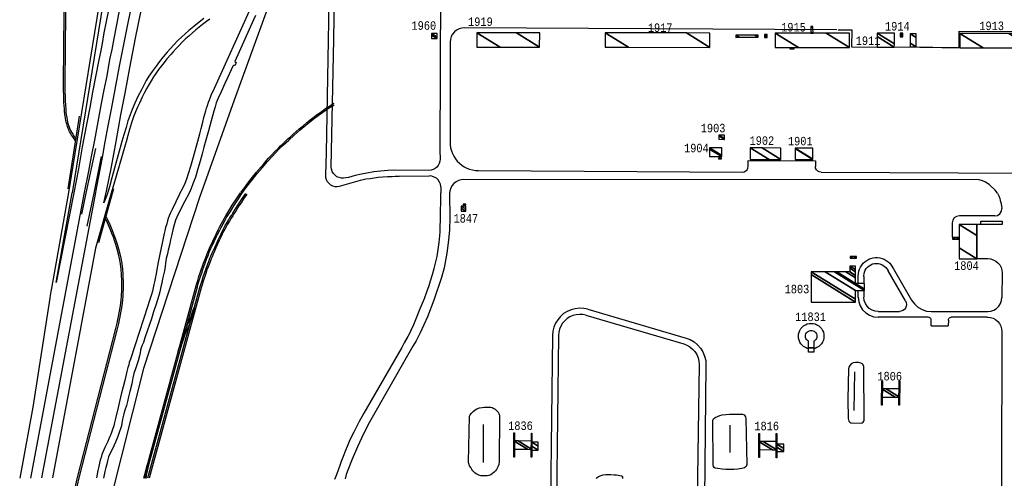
# Model space of a CAD drawing. Extents: x -0.5 to 41.9, y -0.5 to 29.8.
# Tile 23 of 129: x 4 to 5.9, y 13.2 to 14.1. Entities that reach past the tile are written whole.
import ezdxf
from ezdxf.enums import TextEntityAlignment as Align

# ---------------------------------------------------------------- set-up
doc = ezdxf.new("R2010")
doc.units = 0
doc.header["$MEASUREMENT"] = 0
doc.linetypes.add('DASHDOT', pattern=[1, 0.5, -0.25, 0, -0.25])
for name, color, linetype in [('11', 2, 'CONTINUOUS'), ('21', 5, 'CONTINUOUS'), ('23', 1, 'CONTINUOUS'), ('31', 2, 'DASHDOT'), ('41', 4, 'CONTINUOUS'), ('43', 3, 'CONTINUOUS'), ('44', 1, 'CONTINUOUS')]:
    doc.layers.add(name, color=color, linetype=linetype)
doc.styles.add('MONOTXT', font='MONOTXT', dxfattribs={"height": 0.2})

msp = doc.modelspace()

# ---------------------------------------------------------------- linework, layer by layer
at = {"layer": '11'}
for p, q in [((5.5833, 14.0889), (4.8503, 14.0927)), ((4.8221, 14.0646), (4.8218, 13.8675)), ((4.0915, 13.9182), (4.0692, 13.7755)), ((4.8777, 13.8113), (5.3977, 13.8084)), ((5.5525, 13.8081), (6.142, 13.8053)), ((4.1011, 13.768), (3.9956, 13.2055)), ((4.8036, 13.7794), (4.8039, 13.7672)), ((4.1226, 13.7609), (4.0174, 13.206)), ((5.8948, 13.722), (5.825, 13.722)), ((5.8109, 13.708), (5.8109, 13.6799)), ((5.719, 13.5546), (5.6847, 13.6139)), ((5.6954, 13.6179), (5.7309, 13.556)), ((5.6259, 13.5891), (5.6259, 13.6014)), ((5.6369, 13.6025), (5.6369, 13.5891)), ((5.9091, 13.6096), (5.9088, 13.5615)), ((5.6259, 13.5616), (5.6259, 13.575)), ((5.6369, 13.575), (5.6369, 13.5616)), ((5.0933, 13.5379), (5.2868, 13.4814)), ((5.0894, 13.5261), (5.282, 13.4699)), ((5.6651, 13.5335), (5.7068, 13.5335)), ((5.7638, 13.5223), (5.6651, 13.5223)), ((5.7694, 13.5054), (5.7695, 13.5167)), ((5.7699, 13.5335), (5.8807, 13.5335)), ((5.8032, 13.5167), (5.8031, 13.5054)), ((5.8805, 13.5223), (5.8088, 13.5223)), ((5.7694, 13.5054), (5.8031, 13.5054)), ((5.0235, 13.4862), (5.0064, 12.0434)), ((5.0355, 13.4862), (5.0254, 12.6416)), ((5.9086, 13.4942), (5.9082, 13.2057)), ((5.3123, 13.429), (5.3088, 13.163)), ((5.3259, 13.4285), (5.323, 13.1651)), ((5.9082, 13.2057), (5.9078, 13.0448))]:
    msp.add_line(p, q, dxfattribs=at)
for points in [[(4.1552, 14.328), (4.1499, 14.2751), (4.1493, 14.2676), (4.1489, 14.2614), (4.1484, 14.2565), (4.1479, 14.2521), (4.1473, 14.2464), (4.1465, 14.2414), (4.1437, 14.2224), (4.141, 14.2063), (4.1384, 14.189), (4.0707, 13.7678)], [(4.1629, 14.3261), (4.1571, 14.2684), (4.1566, 14.2624), (4.156, 14.2576), (4.1555, 14.2532), (4.155, 14.2489), (4.1522, 14.2265), (4.15, 14.2124), (4.1484, 14.2026), (4.1462, 14.1899), (4.1426, 14.1678), (4.0779, 13.7675)], [(4.1958, 14.3283), (4.191, 14.3083), (4.1845, 14.2835), (4.18, 14.2629), (4.1748, 14.2427), (4.1683, 14.215), (4.1635, 14.1941), (4.1586, 14.1707), (4.1534, 14.1477), (4.1498, 14.1304), (4.1445, 14.1048), (4.1403, 14.0824), (4.1365, 14.0614), (4.1339, 14.048), (4.1296, 14.0263), (4.1244, 13.9992), (4.118, 13.9659), (4.1123, 13.9353), (4.106, 13.9018), (4.0974, 13.8584), (4.0899, 13.8148), (4.0811, 13.7673)], [(4.2177, 14.3267), (4.2115, 14.3027), (4.2062, 14.2816), (4.2, 14.257), (4.1947, 14.2351), (4.1897, 14.2129), (4.1857, 14.1948), (4.1813, 14.1745), (4.1752, 14.147), (4.1705, 14.127), (4.165, 14.0987), (4.1598, 14.0718), (4.1555, 14.0501), (4.1514, 14.0299), (4.1457, 13.9979), (4.1402, 13.9706), (4.1351, 13.9432), (4.1284, 13.9072), (4.1217, 13.8709), (4.1154, 13.8393), (4.1097, 13.8101), (4.1011, 13.768)], [(4.2392, 14.326), (4.2289, 14.2876), (4.2186, 14.2461), (4.211, 14.2134), (4.2042, 14.183), (4.1964, 14.1464), (4.1877, 14.1059), (4.1778, 14.0563), (4.1701, 14.0168), (4.1616, 13.9709), (4.1547, 13.9323), (4.1481, 13.8996), (4.1419, 13.8677), (4.1366, 13.8372), (4.1259, 13.7792), (4.1226, 13.7609)], [(4.1456, 13.7705), (4.1552, 13.8188), (4.1642, 13.8687), (4.1738, 13.9208), (4.1823, 13.9641), (4.1913, 14.0135), (4.2022, 14.0725), (4.2126, 14.1235), (4.2256, 14.1809), (4.2395, 14.2425), (4.252, 14.2911), (4.2605, 14.3236), (4.2615, 14.3288)], [(4.5863, 14.3275), (4.5782, 13.8461), (4.5765, 13.8027), (4.5768, 13.7982), (4.578, 13.7938), (4.5801, 13.7898), (4.5829, 13.7863), (4.5865, 13.7834), (4.5905, 13.7814), (4.5949, 13.7802), (4.5994, 13.7799), (4.6039, 13.7806), (4.636, 13.7899), (4.6457, 13.7923), (4.6561, 13.7947), (4.6645, 13.796), (4.6722, 13.7972), (4.6804, 13.798), (4.6893, 13.799), (4.699, 13.7997), (4.7078, 13.7999), (4.7135, 13.8003), (4.7216, 13.8002), (4.7815, 13.8007)], [(4.7802, 13.8117), (4.7121, 13.8123), (4.6993, 13.8114), (4.6846, 13.8102), (4.6717, 13.8087), (4.6577, 13.8063), (4.6476, 13.8044), (4.6353, 13.8013), (4.6217, 13.7979), (4.6169, 13.7971), (4.6122, 13.7964), (4.608, 13.7965), (4.6034, 13.7974), (4.5991, 13.7992), (4.5953, 13.802), (4.5921, 13.8055), (4.5898, 13.8095), (4.5884, 13.814), (4.588, 13.8187), (4.5927, 14.0696), (4.5967, 14.3276)], [(4.8038, 14.3273), (4.8019, 13.8518), (4.8023, 13.834)], [(4.337, 14.1111), (4.3277, 14.1039), (4.3171, 14.0953), (4.3077, 14.0875), (4.3, 14.081), (4.2927, 14.0743), (4.2856, 14.0673), (4.278, 14.059), (4.2715, 14.052), (4.2647, 14.0446), (4.2569, 14.0355), (4.2495, 14.0259), (4.2428, 14.0171), (4.2352, 14.0064), (4.2289, 13.9973), (4.2237, 13.9886), (4.2189, 13.9799), (4.214, 13.9707), (4.2072, 13.9573), (4.201, 13.9438), (4.1958, 13.9316), (4.1919, 13.921), (4.1876, 13.9093), (4.1837, 13.896), (4.1797, 13.8819), (4.1757, 13.8686), (4.1684, 13.842), (4.1561, 13.7972), (4.1509, 13.7795), (4.1487, 13.771), (4.1468, 13.764)], [(4.3485, 14.1095), (4.342, 14.1048), (4.3343, 14.0988), (4.3276, 14.0937), (4.3214, 14.0886), (4.3145, 14.0826), (4.3076, 14.0763), (4.301, 14.0707), (4.2938, 14.0634), (4.2881, 14.0575), (4.2822, 14.0515), (4.2764, 14.0451), (4.2717, 14.04), (4.264, 14.0313), (4.2586, 14.0243), (4.2533, 14.0176), (4.2479, 14.0107), (4.2435, 14.0043), (4.238, 13.9958), (4.2333, 13.9883), (4.2293, 13.9815), (4.2247, 13.9736), (4.2204, 13.9654), (4.2154, 13.9557), (4.21, 13.9442), (4.2063, 13.9361), (4.2021, 13.9269), (4.1986, 13.9174), (4.1947, 13.9052), (4.1907, 13.8919), (4.1873, 13.8804), (4.1838, 13.868), (4.1819, 13.8615), (4.1643, 13.8005), (4.1547, 13.7669)], [(4.8503, 14.0927), (4.8449, 14.0921), (4.8396, 14.0906), (4.8347, 14.088), (4.8304, 14.0845), (4.8269, 14.0803), (4.8243, 14.0754), (4.8227, 14.0701), (4.8221, 14.0646)], [(5.5865, 14.0888), (5.613, 14.0887), (5.6124, 14.0551), (5.7472, 14.0545), (5.758, 14.0545), (5.7729, 14.0545), (5.7902, 14.0539), (5.8244, 14.0541), (5.8244, 14.0859), (5.9684, 14.0853)], [(4.8218, 13.8675), (4.8221, 13.8617), (4.823, 13.8559), (4.8245, 13.8502), (4.8266, 13.8447), (4.8293, 13.8395), (4.8325, 13.8346), (4.8361, 13.83), (4.8402, 13.8259), (4.8448, 13.8222), (4.8497, 13.8189), (4.8549, 13.8162), (4.8603, 13.8141), (4.866, 13.8126), (4.8718, 13.8116), (4.8777, 13.8113)], [(4.1236, 13.8551), (4.1048, 13.7667), (4.0962, 13.7257)], [(4.1347, 13.8393), (4.1204, 13.7665), (4.1065, 13.7018)], [(4.8023, 13.834), (4.8019, 13.8297), (4.8007, 13.8255), (4.7987, 13.8216), (4.796, 13.8182), (4.7926, 13.8154), (4.7887, 13.8134), (4.7846, 13.8121), (4.7802, 13.8117)], [(5.409, 13.8197), (5.409, 13.8311), (5.5413, 13.8307), (5.5413, 13.8193)], [(5.3977, 13.8084), (5.4012, 13.809), (5.4043, 13.8106), (5.4068, 13.813), (5.4084, 13.8162), (5.409, 13.8197)], [(5.5525, 13.8081), (5.549, 13.8086), (5.5459, 13.8102), (5.5434, 13.8127), (5.5418, 13.8158), (5.5413, 13.8193)], [(4.8036, 13.7794), (4.8029, 13.7842), (4.8012, 13.7887), (4.7986, 13.7928), (4.7951, 13.7961), (4.7909, 13.7986), (4.7863, 13.8002), (4.7815, 13.8007)], [(4.8493, 13.7939), (4.8438, 13.7933), (4.8384, 13.7917), (4.8336, 13.7891), (4.8293, 13.7856), (4.8257, 13.7813), (4.8231, 13.7764), (4.8216, 13.7711), (4.8211, 13.7656)], [(5.8998, 13.7668), (5.8954, 13.7725), (5.8837, 13.7841), (5.8751, 13.7893), (5.8704, 13.7914), (5.8641, 13.793), (4.8493, 13.7939)], [(4.0707, 13.7678), (4.0369, 13.5796), (4.0359, 13.5732), (4.0345, 13.5654), (4.0337, 13.5597), (4.0001, 13.345), (3.9743, 13.2054)], [(4.1304, 13.6694), (4.1572, 13.7667), (4.1599, 13.776)], [(4.1468, 13.764), (4.14, 13.7475), (4.1456, 13.7705)], [(4.1547, 13.7669), (4.1233, 13.6583), (4.039, 13.2058)], [(4.0811, 13.7673), (4.0464, 13.591), (4.0779, 13.7675)], [(4.7444, 13.4953), (4.7506, 13.5082), (4.7561, 13.521), (4.762, 13.5362), (4.7676, 13.5503), (4.7713, 13.5594), (4.7761, 13.5723), (4.7805, 13.585), (4.7835, 13.5939), (4.7873, 13.6065), (4.7905, 13.6182), (4.7933, 13.6288), (4.7963, 13.642), (4.7983, 13.6555), (4.8004, 13.6695), (4.8018, 13.683), (4.8021, 13.6907), (4.8026, 13.7008), (4.8029, 13.7134), (4.8039, 13.7672)], [(4.8211, 13.7656), (4.8214, 13.7181), (4.8209, 13.6946), (4.819, 13.6739), (4.8156, 13.6484), (4.8104, 13.6194), (4.8049, 13.6004), (4.7901, 13.556), (4.7775, 13.5231), (4.7633, 13.4918), (4.7551, 13.4758), (4.7485, 13.4653)], [(5.8998, 13.7668), (5.9024, 13.7617), (5.9043, 13.7563), (5.9055, 13.7522), (5.9064, 13.7487), (5.9075, 13.7449), (5.9082, 13.7415), (5.9088, 13.7367), (5.9088, 13.7367)], [(5.8948, 13.722), (5.9003, 13.7231), (5.9049, 13.7263), (5.9079, 13.7311), (5.9088, 13.7367)], [(5.825, 13.722), (5.8196, 13.7209), (5.815, 13.7179), (5.812, 13.7133), (5.8109, 13.708)], [(5.8674, 13.7118), (5.9092, 13.7118), (5.9092, 13.705), (5.8674, 13.705), (5.8674, 13.7118)], [(5.8674, 13.705), (5.8591, 13.705), (5.8591, 13.6379), (5.881, 13.6379)], [(5.6259, 13.6014), (5.6259, 13.604), (5.6261, 13.6085), (5.6269, 13.6129), (5.6283, 13.6172), (5.6302, 13.6213), (5.6326, 13.6251), (5.6355, 13.6286), (5.6388, 13.6317), (5.6424, 13.6343), (5.6464, 13.6365), (5.6506, 13.6382), (5.655, 13.6393), (5.6594, 13.6398), (5.664, 13.6398), (5.6684, 13.6393), (5.6728, 13.6382), (5.677, 13.6365), (5.681, 13.6343), (5.6846, 13.6317), (5.6879, 13.6286), (5.6908, 13.6251), (5.6954, 13.6179)], [(5.881, 13.6379), (5.8865, 13.6373), (5.8918, 13.6357), (5.8966, 13.6331), (5.9009, 13.6296), (5.9044, 13.6253), (5.907, 13.6204), (5.9085, 13.6151), (5.9091, 13.6096)], [(5.6369, 13.6025), (5.6369, 13.6038), (5.6372, 13.6077), (5.6381, 13.6114), (5.6396, 13.615), (5.6416, 13.6183), (5.6442, 13.6213), (5.6471, 13.6238), (5.6504, 13.6258), (5.654, 13.6273), (5.6578, 13.6282), (5.6616, 13.6285), (5.6655, 13.6282), (5.6686, 13.6274)], [(5.6686, 13.6274), (5.6727, 13.6257), (5.6764, 13.6234), (5.6798, 13.6206), (5.6826, 13.6172), (5.6847, 13.6139)], [(5.6259, 13.5616), (5.6268, 13.5529), (5.6297, 13.5446), (5.6344, 13.5371), (5.6406, 13.5309), (5.6481, 13.5262), (5.6564, 13.5233), (5.6652, 13.5223)], [(5.6651, 13.5335), (5.6588, 13.5342), (5.6529, 13.5363), (5.6476, 13.5396), (5.6431, 13.5441), (5.6398, 13.5494), (5.6377, 13.5553), (5.637, 13.5616)], [(5.719, 13.5546), (5.7204, 13.5512), (5.7208, 13.5475), (5.7204, 13.5439), (5.719, 13.5405), (5.7167, 13.5376), (5.7138, 13.5354), (5.7104, 13.534), (5.7068, 13.5335)], [(5.7309, 13.556), (5.7364, 13.5484), (5.7434, 13.5421), (5.7516, 13.5374), (5.7605, 13.5345), (5.7699, 13.5335)], [(5.8807, 13.5335), (5.8869, 13.5342), (5.8928, 13.5363), (5.8982, 13.5396), (5.9026, 13.544), (5.906, 13.5493), (5.908, 13.5553), (5.9088, 13.5615)], [(5.0933, 13.5379), (5.0851, 13.5396), (5.0767, 13.54), (5.0684, 13.5392), (5.0603, 13.5371), (5.0527, 13.5338), (5.0456, 13.5294), (5.0393, 13.5239), (5.0339, 13.5175), (5.0295, 13.5104), (5.0263, 13.5027), (5.0243, 13.4946), (5.0235, 13.4862)], [(5.0894, 13.5261), (5.0831, 13.5275), (5.0766, 13.5278), (5.0702, 13.5272), (5.064, 13.5255), (5.058, 13.523), (5.0526, 13.5195), (5.0477, 13.5153), (5.0435, 13.5104), (5.0401, 13.5049), (5.0376, 13.4989), (5.0361, 13.4926), (5.0355, 13.4862)], [(5.7695, 13.5167), (5.7692, 13.5184), (5.7684, 13.52), (5.7672, 13.5213), (5.7656, 13.5221), (5.7638, 13.5223)], [(5.8032, 13.5167), (5.8034, 13.5185), (5.8042, 13.52), (5.8055, 13.5213), (5.807, 13.5221), (5.8088, 13.5223)], [(5.8805, 13.5223), (5.886, 13.5218), (5.8913, 13.5202), (5.8962, 13.5176), (5.9004, 13.5141), (5.9039, 13.5098), (5.9065, 13.505), (5.9081, 13.4997), (5.9086, 13.4942)], [(4.7444, 13.4953), (4.7386, 13.4845), (4.7317, 13.4716), (4.7269, 13.4625), (4.6521, 13.3336), (4.648, 13.3262), (4.643, 13.3167), (4.6368, 13.3052), (4.6324, 13.296), (4.6287, 13.2886), (4.6233, 13.2772), (4.6192, 13.2677), (4.6157, 13.2598), (4.6111, 13.2477), (4.6075, 13.2378), (4.6047, 13.2304), (4.6013, 13.2212), (4.5987, 13.2135), (4.5962, 13.2069), (4.5944, 13.2026)], [(5.2868, 13.4814), (5.295, 13.4782), (5.3026, 13.4738), (5.3094, 13.4682), (5.3153, 13.4615), (5.3199, 13.454), (5.3233, 13.4459), (5.3253, 13.4373), (5.3259, 13.4285)], [(4.7485, 13.4653), (4.7409, 13.4512), (4.663, 13.3156), (4.6511, 13.2928), (4.6393, 13.2671), (4.629, 13.2429), (4.6205, 13.2209), (4.6176, 13.2126), (4.615, 13.2036)], [(5.282, 13.4699), (5.2884, 13.4675), (5.2943, 13.464), (5.2995, 13.4597), (5.304, 13.4545), (5.3076, 13.4488), (5.3102, 13.4424), (5.3118, 13.4358), (5.3123, 13.429)]]:
    msp.add_lwpolyline(points, dxfattribs=at)
at = {"layer": '21'}
for points in [[(5.5443, 13.4849), (5.5441, 13.4826), (5.5433, 13.4804), (5.5422, 13.4783), (5.5406, 13.4766), (5.5387, 13.4752), (5.5381, 13.475), (5.5381, 13.4621), (5.528, 13.4621), (5.528, 13.475), (5.5275, 13.4752), (5.5256, 13.4766), (5.524, 13.4783), (5.5228, 13.4804), (5.5221, 13.4826), (5.5219, 13.4849), (5.5221, 13.4873), (5.5228, 13.4895), (5.524, 13.4915), (5.5256, 13.4933), (5.5275, 13.4947), (5.5296, 13.4956), (5.5319, 13.4961), (5.5343, 13.4961), (5.5365, 13.4956), (5.5387, 13.4947), (5.5406, 13.4933), (5.5422, 13.4915), (5.5433, 13.4895), (5.5441, 13.4873), (5.5443, 13.4849)], [(5.528, 13.4621), (5.5381, 13.4621), (5.5381, 13.4537), (5.528, 13.4537), (5.528, 13.4621)], [(5.6733, 13.397), (5.673, 13.3492), (5.6719, 13.3492), (5.6722, 13.397), (5.6733, 13.397)], [(5.7075, 13.3967), (5.7072, 13.349), (5.706, 13.349), (5.7064, 13.3967), (5.7075, 13.3967)], [(4.949, 13.2943), (4.9486, 13.2465), (4.9475, 13.2465), (4.9478, 13.2943), (4.949, 13.2943)], [(4.9831, 13.294), (4.9828, 13.2463), (4.9816, 13.2463), (4.982, 13.294), (4.9831, 13.294)], [(5.4314, 13.2934), (5.4311, 13.2457), (5.4299, 13.2457), (5.4303, 13.2934), (5.4314, 13.2934)], [(5.4655, 13.2932), (5.4652, 13.2454), (5.4641, 13.2454), (5.4644, 13.2932), (5.4655, 13.2932)]]:
    msp.add_lwpolyline(points, dxfattribs=at)
at = {"layer": '31'}
msp.add_lwpolyline([(4.5764, 14.702), (4.5582, 14.4979), (4.5095, 14.2601), (4.3967, 13.95), (4.3285, 13.7582), (4.2182, 13.4211), (4.1376, 13.1033), (4.1142, 13.0193), (4.0967, 12.8794), (4.0974, 12.8064), (4.116, 12.8031), (4.1113, 12.0276), (4.1342, 12.0274), (4.1324, 11.6362)], dxfattribs=at)
at = {"layer": '41'}
for points in [[(4.0839, 13.8702), (4.0816, 13.8737), (4.0795, 13.8771), (4.0766, 13.8811), (4.0748, 13.8839), (4.0741, 13.885), (4.0727, 13.8873), (4.0719, 13.889), (4.0708, 13.8913), (4.0696, 13.8943), (4.0685, 13.8979), (4.0676, 13.9008), (4.0669, 13.9032), (4.066, 13.9068), (4.0653, 13.9103), (4.0647, 13.9135), (4.0644, 13.9153), (4.0635, 13.9216), (4.0635, 13.9216), (4.0631, 13.9247), (4.0628, 13.9266), (4.0624, 13.9322), (4.0624, 13.9322), (4.0619, 13.9399), (4.0615, 13.9438), (4.0613, 13.9486), (4.0611, 13.9566), (4.0611, 13.9618), (4.0608, 13.9672), (4.0609, 13.9734), (4.0607, 13.9791), (4.0607, 13.9849), (4.0638, 14.3259)], [(4.0665, 14.3259), (4.0633, 13.9849), (4.0635, 13.9735), (4.0635, 13.9672), (4.0637, 13.9567), (4.0639, 13.9486), (4.0645, 13.9401), (4.065, 13.9324), (4.0654, 13.9268), (4.0661, 13.922), (4.067, 13.9156), (4.0679, 13.9108), (4.0694, 13.904), (4.071, 13.8986), (4.0724, 13.8948), (4.0742, 13.8902), (4.0761, 13.8867), (4.0787, 13.8831), (4.0817, 13.8785), (4.0827, 13.8769), (4.0845, 13.8739)], [(4.4098, 13.7681), (4.4175, 13.7777), (4.4205, 13.7819), (4.4258, 13.7891), (4.4305, 13.7952), (4.4353, 13.8014), (4.4403, 13.8075), (4.4497, 13.8185), (4.4551, 13.8249), (4.4603, 13.8311), (4.4645, 13.8357), (4.4696, 13.8411), (4.477, 13.8488), (4.4837, 13.8557), (4.4881, 13.86), (4.4926, 13.8643), (4.5026, 13.8737), (4.5074, 13.878), (4.5131, 13.8832), (4.5248, 13.8933), (4.5249, 13.8933), (4.5325, 13.8997), (4.5401, 13.9061), (4.5467, 13.9115), (4.554, 13.9171), (4.5589, 13.9208), (4.5651, 13.9253), (4.5709, 13.9293), (4.5767, 13.9333), (4.5843, 13.9382), (4.5843, 13.9382), (4.5893, 13.9415), (4.5938, 13.9442)], [(4.4118, 13.7662), (4.4226, 13.7803), (4.4326, 13.7936), (4.4423, 13.8058), (4.4517, 13.8168), (4.4622, 13.8293), (4.4715, 13.8393), (4.485, 13.8533), (4.4939, 13.8618), (4.5041, 13.8714), (4.5148, 13.881), (4.5265, 13.8913), (4.5417, 13.9041), (4.5549, 13.9146), (4.5666, 13.9231), (4.5781, 13.9311), (4.5857, 13.936), (4.5936, 13.941)], [(4.2185, 13.2055), (4.3223, 13.5871), (4.3249, 13.5948), (4.3272, 13.6025), (4.3298, 13.6096), (4.3364, 13.6289), (4.3393, 13.6369), (4.3447, 13.6507), (4.348, 13.6583), (4.3544, 13.6722), (4.3612, 13.6862), (4.3653, 13.6943), (4.3681, 13.6995), (4.372, 13.7073), (4.3803, 13.7221), (4.3864, 13.7322), (4.393, 13.7429), (4.401, 13.7554), (4.4092, 13.7674)], [(4.4113, 13.766), (4.4032, 13.7539), (4.3952, 13.7415), (4.3886, 13.7308), (4.3825, 13.7207), (4.3783, 13.7132), (4.3743, 13.706), (4.3704, 13.6983), (4.3676, 13.6931), (4.3635, 13.685), (4.3607, 13.6793), (4.3568, 13.671), (4.3534, 13.6637), (4.3504, 13.6571), (4.3471, 13.6497), (4.3447, 13.6434), (4.3418, 13.6359), (4.3388, 13.6281), (4.3365, 13.6212), (4.3346, 13.6156), (4.3323, 13.6087), (4.3297, 13.6016), (4.3273, 13.594), (4.3248, 13.5864), (4.3236, 13.5818), (4.2211, 13.2048)], [(4.227, 13.2058), (4.3293, 13.581), (4.3293, 13.5811), (4.3311, 13.5871), (4.3334, 13.5945), (4.3356, 13.6017), (4.3381, 13.6092), (4.3407, 13.6164), (4.3449, 13.6274), (4.345, 13.6275), (4.3468, 13.6321), (4.3491, 13.6386), (4.3508, 13.6424), (4.3529, 13.6478), (4.3584, 13.66), (4.3617, 13.6671), (4.3651, 13.6748), (4.3676, 13.68), (4.371, 13.6868), (4.3743, 13.6937), (4.3793, 13.7029), (4.3816, 13.7071), (4.3854, 13.7133), (4.3885, 13.7187), (4.3918, 13.7237), (4.3941, 13.7275), (4.404, 13.7432), (4.4128, 13.7567), (4.4194, 13.7663)], [(4.4215, 13.7648), (4.415, 13.7553), (4.4102, 13.7479), (4.4062, 13.7418), (4.4032, 13.737), (4.3998, 13.7316), (4.3963, 13.7261), (4.394, 13.7223), (4.3908, 13.7174), (4.3876, 13.7119), (4.3838, 13.7058), (4.3816, 13.7016), (4.3785, 13.696), (4.3766, 13.6925), (4.3733, 13.6857), (4.3699, 13.6789), (4.3675, 13.6737), (4.3641, 13.666), (4.3608, 13.6589), (4.3579, 13.6526), (4.3553, 13.6468), (4.3532, 13.6414), (4.3515, 13.6375), (4.3493, 13.6312), (4.3474, 13.6265), (4.3454, 13.6214), (4.3431, 13.6155), (4.3406, 13.6083), (4.3381, 13.6009), (4.3359, 13.5937), (4.3336, 13.5863), (4.3318, 13.5803), (4.2295, 13.2051)], [(4.0885, 13.2068), (4.1635, 13.5), (4.166, 13.5106), (4.1677, 13.5178), (4.1691, 13.5238), (4.1705, 13.5311), (4.1728, 13.5449), (4.1736, 13.5508), (4.1743, 13.5569), (4.1748, 13.5635), (4.1754, 13.5775), (4.1755, 13.5845), (4.1752, 13.593), (4.1747, 13.6072), (4.174, 13.6166), (4.1728, 13.6278), (4.1711, 13.6382), (4.169, 13.6466), (4.1689, 13.6467), (4.1665, 13.6565), (4.1639, 13.6654), (4.1613, 13.6736), (4.1588, 13.6803), (4.1561, 13.6871), (4.1533, 13.6945), (4.1494, 13.7038), (4.1452, 13.7128), (4.1435, 13.7164)], [(4.1447, 13.7204), (4.1476, 13.7139), (4.1518, 13.7048), (4.1557, 13.6955), (4.1586, 13.688), (4.1613, 13.6813), (4.1638, 13.6745), (4.1664, 13.6662), (4.169, 13.6572), (4.1715, 13.6473), (4.1737, 13.6387), (4.1754, 13.6282), (4.1766, 13.6168), (4.1773, 13.6073), (4.1775, 13.6009), (4.1778, 13.5931), (4.1781, 13.5845), (4.1781, 13.5774), (4.1777, 13.5707), (4.1774, 13.5633), (4.1769, 13.5567), (4.1762, 13.5505), (4.1754, 13.5446), (4.1742, 13.5377), (4.1731, 13.5307), (4.1717, 13.5232), (4.1702, 13.5172), (4.1686, 13.51), (4.1661, 13.4994), (4.091, 13.2061)], [(4.2865, 13.4552), (4.288, 13.4607), (4.2889, 13.4632), (4.2907, 13.4694), (4.2918, 13.4728), (4.2928, 13.4765), (4.2943, 13.4809), (4.2944, 13.4809), (4.2956, 13.4845), (4.2974, 13.4892), (4.2992, 13.4938), (4.3009, 13.4976), (4.3043, 13.5058), (4.3062, 13.51), (4.3078, 13.5139), (4.3091, 13.5175), (4.3125, 13.5265), (4.3125, 13.5265), (4.3142, 13.531), (4.3156, 13.5348), (4.3186, 13.5431), (4.3202, 13.5478), (4.3225, 13.5561)], [(4.325, 13.5554), (4.3227, 13.5471), (4.3211, 13.5422), (4.3195, 13.538), (4.318, 13.5339), (4.3167, 13.5301), (4.3149, 13.5255), (4.3133, 13.5211), (4.3116, 13.5165), (4.3102, 13.513), (4.3086, 13.5089), (4.3067, 13.5047), (4.305, 13.5006), (4.3033, 13.4966), (4.3016, 13.4928), (4.2998, 13.4882), (4.2981, 13.4836), (4.2968, 13.48), (4.2953, 13.4756), (4.2943, 13.472), (4.2932, 13.4686), (4.2922, 13.465), (4.2914, 13.4624), (4.2906, 13.46), (4.289, 13.4545)], [(4.2199, 13.205), (4.2202, 13.2073), (4.2206, 13.2099), (4.2211, 13.2127), (4.2219, 13.2168), (4.2225, 13.2196), (4.2239, 13.2253), (4.2254, 13.2308)], [(4.228, 13.2302), (4.2267, 13.225), (4.2252, 13.2194), (4.2245, 13.2162), (4.2236, 13.2121), (4.2232, 13.2092), (4.2225, 13.2047)], [(4.054, 12.6444), (4.0558, 12.9652), (4.0561, 12.9739), (4.0565, 12.986), (4.0571, 13.0032), (4.0594, 13.0351), (4.0613, 13.0528), (4.0632, 13.0717), (4.0652, 13.0867), (4.0672, 13.1006), (4.0692, 13.1162), (4.0714, 13.1294), (4.0739, 13.1411), (4.0766, 13.1552), (4.0798, 13.1688), (4.0885, 13.2068)], [(4.091, 13.2061), (4.0823, 13.1682), (4.0792, 13.1547), (4.0764, 13.1405), (4.074, 13.129), (4.0718, 13.1158), (4.0697, 13.1002), (4.0678, 13.0863), (4.0657, 13.0714), (4.0639, 13.0526), (4.062, 13.0348), (4.0604, 13.0124), (4.0598, 13.003), (4.0591, 12.9859), (4.0587, 12.9738), (4.0584, 12.9651), (4.0566, 12.6467)]]:
    msp.add_lwpolyline(points, dxfattribs=at)
at = {"layer": '43'}
for p, q in [((5.6178, 13.3383), (5.6191, 13.415)), ((4.8876, 13.2358), (4.8877, 13.3111)), ((5.3726, 13.3099), (5.3729, 13.2559))]:
    msp.add_line(p, q, dxfattribs=at)
for points in [[(5.528, 13.4603), (5.5253, 13.4609), (5.5216, 13.4624), (5.5182, 13.4645), (5.5152, 13.4671), (5.5126, 13.4701), (5.5106, 13.4735), (5.5091, 13.4771), (5.5081, 13.481), (5.5078, 13.4849), (5.5081, 13.4889), (5.5091, 13.4927), (5.5106, 13.4964), (5.5126, 13.4998), (5.5152, 13.5028), (5.5182, 13.5054), (5.5216, 13.5074), (5.5253, 13.509), (5.5291, 13.5099), (5.5331, 13.5102), (5.537, 13.5099), (5.5409, 13.509), (5.5445, 13.5074), (5.5479, 13.5054), (5.5509, 13.5028), (5.5535, 13.4998), (5.5556, 13.4964), (5.5571, 13.4927), (5.558, 13.4889), (5.5583, 13.4849), (5.558, 13.481), (5.5571, 13.4771), (5.5556, 13.4735), (5.5535, 13.4701), (5.5509, 13.4671), (5.5479, 13.4645), (5.5445, 13.4624), (5.5409, 13.4609), (5.5381, 13.4603)], [(5.6115, 13.3141), (5.6314, 13.3136), (5.6338, 13.3144), (5.6355, 13.3155), (5.6367, 13.3173), (5.6372, 13.3194), (5.6371, 13.425), (5.6349, 13.4297), (5.6311, 13.4319), (5.6263, 13.4331), (5.6202, 13.4331), (5.6156, 13.4324), (5.6118, 13.4305), (5.6091, 13.4273), (5.6074, 13.4242), (5.6064, 13.4213), (5.6051, 13.3599), (5.6059, 13.3225), (5.6065, 13.32), (5.6075, 13.3178), (5.6093, 13.3158), (5.6115, 13.3141)], [(4.8581, 13.2366), (4.8605, 13.3271), (4.8618, 13.3302), (4.8644, 13.3334), (4.8673, 13.3363), (4.8711, 13.3396), (4.8748, 13.3418), (4.88, 13.3435), (4.8849, 13.3443), (4.8899, 13.3448), (4.8963, 13.3452), (4.902, 13.345), (4.9051, 13.3442), (4.9081, 13.3428), (4.9109, 13.341), (4.9129, 13.3391), (4.9146, 13.3373), (4.9165, 13.3351), (4.9179, 13.3326), (4.9188, 13.3308), (4.9192, 13.3296), (4.9188, 13.2375), (4.9177, 13.2324), (4.9165, 13.2291), (4.9155, 13.2261), (4.9135, 13.2226), (4.9117, 13.2196), (4.909, 13.2171), (4.9054, 13.2142), (4.902, 13.2121), (4.8981, 13.2105), (4.8947, 13.21), (4.8914, 13.2097), (4.8873, 13.2098), (4.8825, 13.2101), (4.8787, 13.2111), (4.8745, 13.2129), (4.8711, 13.2153), (4.8691, 13.2172), (4.8668, 13.2197), (4.8647, 13.2225), (4.8625, 13.2261), (4.8605, 13.2295), (4.8595, 13.2319), (4.8587, 13.2339), (4.8583, 13.2355), (4.8581, 13.2366)], [(5.4064, 13.2323), (5.4052, 13.2283), (5.402, 13.2256), (5.3965, 13.224), (5.3886, 13.2227), (5.3806, 13.222), (5.3733, 13.222), (5.3653, 13.2224), (5.3577, 13.223), (5.3491, 13.2244), (5.3439, 13.2251), (5.3418, 13.2264), (5.3408, 13.2285), (5.3401, 13.2314), (5.3393, 13.3198), (5.3406, 13.3224), (5.3439, 13.3249), (5.3486, 13.327), (5.3533, 13.3287), (5.358, 13.3298), (5.3647, 13.331), (5.3721, 13.3312), (5.3802, 13.3314), (5.3884, 13.3316), (5.3946, 13.3314), (5.3981, 13.3312), (5.4011, 13.3301), (5.4024, 13.3283), (5.4039, 13.3258), (5.4045, 13.323), (5.4064, 13.2323)], [(5.1098, 13.2044), (5.1119, 13.2067), (5.1145, 13.2085), (5.1192, 13.2106), (5.1237, 13.2119), (5.1288, 13.2127), (5.134, 13.2127), (5.1384, 13.2126), (5.1449, 13.212), (5.1499, 13.2115), (5.156, 13.2106), (5.1596, 13.2099), (5.1604, 13.2092), (5.1614, 13.2074), (5.1613, 13.2043)]]:
    msp.add_lwpolyline(points, dxfattribs=at)
at = {"layer": '44'}
for points in [[(4.2891, 13.7645), (4.2965, 13.7779), (4.3004, 13.7866), (4.3035, 13.7953), (4.307, 13.8057), (4.3114, 13.8203), (4.3152, 13.8339), (4.3197, 13.8504), (4.3252, 13.8693), (4.329, 13.8834), (4.3318, 13.8944), (4.335, 13.9066), (4.3373, 13.916), (4.3408, 13.9288), (4.3424, 13.9342), (4.3444, 13.9398), (4.3462, 13.946), (4.348, 13.9508), (4.3499, 13.9558), (4.3516, 13.96), (4.3577, 13.9734), (4.4269, 14.1262)], [(4.4387, 14.1166), (4.4347, 14.1084), (4.3977, 14.0264), (4.4005, 14.0242), (4.3985, 14.0187), (4.3967, 14.0183), (4.3956, 14.0181), (4.394, 14.0172), (4.3905, 14.0097), (4.3839, 13.9942), (4.3782, 13.983), (4.3708, 13.9666), (4.3651, 13.9541), (4.3632, 13.9496), (4.3613, 13.9447), (4.3592, 13.9371), (4.3565, 13.9282), (4.3513, 13.9096), (4.3459, 13.8896), (4.3411, 13.8714), (4.3372, 13.8571), (4.3339, 13.8445), (4.3299, 13.8301), (4.3252, 13.8145), (4.3203, 13.798), (4.3155, 13.7852), (4.312, 13.7763), (4.3082, 13.7668)], [(4.2891, 13.7645), (4.2746, 13.7348), (4.2708, 13.7267), (4.2687, 13.7219), (4.2669, 13.717), (4.2653, 13.712), (4.2638, 13.7063), (4.2618, 13.6993), (4.2603, 13.6928), (4.2589, 13.687), (4.2473, 13.6309), (4.2443, 13.6163), (4.243, 13.6078), (4.2411, 13.5988), (4.2398, 13.5919), (4.2386, 13.5866), (4.2373, 13.5805), (4.2357, 13.574), (4.2338, 13.567), (4.2315, 13.559), (4.2296, 13.5534), (4.2268, 13.5446), (4.1925, 13.4398), (4.1902, 13.4331), (4.1891, 13.4288), (4.1876, 13.4235), (4.1854, 13.4153), (4.1812, 13.3976), (4.1781, 13.3851), (4.1749, 13.3731), (4.1707, 13.3561), (4.168, 13.3442), (4.1635, 13.3255), (4.1613, 13.3146), (4.1596, 13.3084), (4.1573, 13.3012), (4.1552, 13.2954), (4.1535, 13.291), (4.1518, 13.287), (4.15, 13.2824), (4.1478, 13.2778), (4.1451, 13.2721), (4.1418, 13.2656), (4.1398, 13.2611), (4.1379, 13.2562), (4.1363, 13.2516), (4.1345, 13.2458), (4.133, 13.2406), (4.1317, 13.235), (4.13, 13.2279), (4.1285, 13.2202), (4.1272, 13.213), (4.1259, 13.2056)], [(4.3082, 13.7668), (4.2993, 13.751), (4.2945, 13.7411), (4.2908, 13.7337), (4.2872, 13.7269), (4.2838, 13.7197), (4.2811, 13.7134), (4.2784, 13.7041), (4.2762, 13.6947), (4.2738, 13.6851), (4.2716, 13.6751), (4.2693, 13.6644), (4.2668, 13.6546), (4.2651, 13.6473), (4.2631, 13.6383), (4.2615, 13.6289), (4.2607, 13.6223), (4.2593, 13.614), (4.2575, 13.6058), (4.2556, 13.5981), (4.254, 13.5897), (4.2523, 13.5823), (4.25, 13.5721), (4.2482, 13.565), (4.243, 13.5482), (4.238, 13.5327), (4.2336, 13.5192), (4.2291, 13.5063), (4.2262, 13.4969), (4.221, 13.4815), (4.218, 13.4723), (4.2157, 13.467), (4.2137, 13.4623), (4.2125, 13.4576), (4.2119, 13.452), (4.2104, 13.4463), (4.2075, 13.4366), (4.2033, 13.4223), (4.1993, 13.4117), (4.1972, 13.4031), (4.1953, 13.3912), (4.1913, 13.376), (4.1886, 13.3654), (4.1865, 13.356), (4.1845, 13.3482), (4.1815, 13.3391), (4.1795, 13.3317), (4.1769, 13.3214), (4.1756, 13.313), (4.1746, 13.3081), (4.1729, 13.3024), (4.1712, 13.2972), (4.1675, 13.2872), (4.1628, 13.2764), (4.1596, 13.2691), (4.1562, 13.2615), (4.1524, 13.2542), (4.1495, 13.2473), (4.1473, 13.2396), (4.1457, 13.2331), (4.1442, 13.2264), (4.1423, 13.2186), (4.1397, 13.2051)]]:
    msp.add_lwpolyline(points, dxfattribs=at)

# ---------------------------------------------------------------- texts
at = {"layer": '23', "style": 'MONOTXT', "width": 0.833333}
for s, p in [('1960', (4.7702, 14.0971)), ('1919', (4.8816, 14.1046)), ('1917', (5.2357, 14.0928)), ('1915', (5.4983, 14.0938)), ('1914', (5.7027, 14.0957)), ('1913', (5.8885, 14.0965)), ('1911', (5.6451, 14.0672)), ('1903', (5.3399, 13.895)), ('1904', (5.307, 13.8557)), ('1902', (5.436, 13.8704)), ('1901', (5.5116, 13.8693)), ('1847', (4.853, 13.7172)), ('1804', (5.8389, 13.624)), ('1803', (5.5051, 13.5778)), ('11831', (5.5318, 13.5232)), ('1806', (5.6877, 13.4062)), ('1836', (4.9606, 13.3086)), ('1816', (5.4455, 13.308))]:
    msp.add_text(s, height=0.01684, dxfattribs=at).set_placement(p, align=Align.MIDDLE)

# ---------------------------------------------------------------- meshes
at = {"layer": '21'}
mesh = msp.add_polyface(dxfattribs=at)
corners = [(4.7851, 14.0713), (4.7851, 14.0713), (4.7851, 14.0783), (4.7963, 14.0713), (4.7851, 14.0814), (4.7963, 14.0744), (4.7963, 14.0814)]
mesh.append_faces([[corners[k] for k in face] for face in [(0, 1, 3, 2), (2, 3, 5, 4), (4, 5, 6, 6)]], dxfattribs={"vtx0": -1, "vtx2": -1})
mesh = msp.add_polyface(dxfattribs=at)
corners = [(4.8745, 14.0546), (4.9203, 14.0546), (4.8746, 14.0829), (4.9983, 14.0544), (4.9525, 14.0828), (4.9984, 14.0827), (4.9984, 14.0827)]
mesh.append_faces([[corners[k] for k in face] for face in [(0, 0, 1, 2), (2, 1, 3, 4), (4, 3, 6, 5)]], dxfattribs={"vtx0": -1, "vtx2": -1})
mesh = msp.add_polyface(dxfattribs=at)
corners = [(5.1275, 14.0543), (5.1733, 14.0543), (5.1276, 14.0826), (5.3332, 14.054), (5.2874, 14.0824), (5.3332, 14.0823), (5.3332, 14.0823)]
mesh.append_faces([[corners[k] for k in face] for face in [(0, 0, 1, 2), (2, 1, 3, 4), (4, 3, 6, 5)]], dxfattribs={"vtx0": -1, "vtx2": -1})
mesh = msp.add_polyface(dxfattribs=at)
corners = [(5.3847, 14.0738), (5.3914, 14.0739), (5.3847, 14.078), (5.4287, 14.0741), (5.422, 14.0783), (5.4287, 14.0783), (5.4287, 14.0783)]
mesh.append_faces([[corners[k] for k in face] for face in [(0, 0, 1, 2), (2, 1, 3, 4), (4, 3, 6, 5)]], dxfattribs={"vtx0": -1, "vtx2": -1})
mesh = msp.add_polyface(dxfattribs=at)
corners = [(5.4409, 14.0734), (5.4461, 14.0734), (5.4409, 14.0766), (5.4409, 14.0794), (5.4461, 14.0762), (5.4409, 14.0794), (5.4461, 14.0794)]
mesh.append_faces([[corners[k] for k in face] for face in [(0, 0, 1, 2), (2, 1, 4, 5), (3, 4, 6, 6)]], dxfattribs={"vtx0": -1, "vtx2": -1})
mesh = msp.add_polyface(dxfattribs=at)
corners = [(5.4624, 14.0539), (5.5082, 14.0538), (5.4624, 14.0822), (5.6085, 14.0536), (5.5627, 14.082), (5.6085, 14.0819), (5.6085, 14.0819)]
mesh.append_faces([[corners[k] for k in face] for face in [(0, 0, 1, 2), (2, 1, 3, 4), (4, 3, 6, 5)]], dxfattribs={"vtx0": -1, "vtx2": -1})
mesh = msp.add_polyface(dxfattribs=at)
corners = [(5.5322, 14.0819), (5.5322, 14.0819), (5.5322, 14.0848), (5.5367, 14.082), (5.5321, 14.0954), (5.5366, 14.0926), (5.5366, 14.0954)]
mesh.append_faces([[corners[k] for k in face] for face in [(0, 1, 3, 2), (2, 3, 5, 4), (4, 5, 6, 6)]], dxfattribs={"vtx0": -1, "vtx2": -1})
mesh = msp.add_polyface(dxfattribs=at)
corners = [(5.6632, 14.0547), (5.6968, 14.0546), (5.6632, 14.0755), (5.6969, 14.061), (5.6632, 14.0819), (5.6969, 14.0818), (5.6969, 14.0818)]
mesh.append_faces([[corners[k] for k in face] for face in [(0, 0, 1, 2), (2, 1, 3, 4), (4, 3, 6, 5)]], dxfattribs={"vtx0": -1, "vtx2": -1})
mesh = msp.add_polyface(dxfattribs=at)
corners = [(5.7081, 14.0748), (5.7139, 14.0748), (5.7081, 14.0784), (5.7081, 14.0818), (5.7139, 14.0782), (5.7081, 14.0818), (5.7139, 14.0818)]
mesh.append_faces([[corners[k] for k in face] for face in [(0, 0, 1, 2), (2, 1, 4, 5), (3, 4, 6, 6)]], dxfattribs={"vtx0": -1, "vtx2": -1})
mesh = msp.add_polyface(dxfattribs=at)
corners = [(5.728, 14.0551), (5.7397, 14.0551), (5.728, 14.0624), (5.728, 14.0806), (5.7397, 14.0733), (5.728, 14.0806), (5.7397, 14.0806)]
mesh.append_faces([[corners[k] for k in face] for face in [(0, 0, 1, 2), (2, 1, 4, 5), (3, 4, 6, 6)]], dxfattribs={"vtx0": -1, "vtx2": -1})
mesh = msp.add_polyface(dxfattribs=at)
corners = [(5.8261, 14.0534), (5.8719, 14.0533), (5.8261, 14.0817), (5.9684, 14.0531), (5.9226, 14.0815), (5.9684, 14.0814), (5.9684, 14.0814)]
mesh.append_faces([[corners[k] for k in face] for face in [(0, 0, 1, 2), (2, 1, 3, 4), (4, 3, 6, 5)]], dxfattribs={"vtx0": -1, "vtx2": -1})
mesh = msp.add_polyface(dxfattribs=at)
corners = [(5.4913, 14.0514), (5.4913, 14.0531), (5.494, 14.0514), (5.4913, 14.0531), (5.497, 14.0531), (5.4997, 14.0514), (5.4997, 14.0531)]
mesh.append_faces([[corners[k] for k in face] for face in [(0, 0, 2, 3), (1, 2, 5, 4), (4, 5, 6, 6)]], dxfattribs={"vtx0": -1, "vtx2": -1})
mesh = msp.add_polyface(dxfattribs=at)
corners = [(5.3513, 13.8729), (5.3625, 13.8728), (5.3513, 13.8798), (5.3625, 13.8744), (5.3513, 13.8813), (5.3625, 13.8813), (5.3625, 13.8813)]
mesh.append_faces([[corners[k] for k in face] for face in [(0, 0, 1, 2), (2, 1, 3, 4), (4, 3, 6, 5)]], dxfattribs={"vtx0": -1, "vtx2": -1})
mesh = msp.add_polyface(dxfattribs=at)
corners = [(5.3331, 13.8387), (5.3569, 13.8387), (5.3331, 13.8534), (5.3569, 13.8412), (5.3331, 13.8559), (5.3569, 13.8559), (5.3569, 13.8559)]
mesh.append_faces([[corners[k] for k in face] for face in [(0, 0, 1, 2), (2, 1, 3, 4), (4, 3, 6, 5)]], dxfattribs={"vtx0": -1, "vtx2": -1})
mesh = msp.add_polyface(dxfattribs=at)
corners = [(5.4131, 13.833), (5.4501, 13.8329), (5.4131, 13.8558), (5.4734, 13.8329), (5.4364, 13.8558), (5.4734, 13.8557), (5.4734, 13.8557)]
mesh.append_faces([[corners[k] for k in face] for face in [(0, 0, 1, 2), (2, 1, 3, 4), (4, 3, 6, 5)]], dxfattribs={"vtx0": -1, "vtx2": -1})
mesh = msp.add_polyface(dxfattribs=at)
corners = [(5.5014, 13.8328), (5.5365, 13.8328), (5.5015, 13.8545), (5.5365, 13.834), (5.5015, 13.8557), (5.5365, 13.8556), (5.5365, 13.8556)]
mesh.append_faces([[corners[k] for k in face] for face in [(0, 0, 1, 2), (2, 1, 3, 4), (4, 3, 6, 5)]], dxfattribs={"vtx0": -1, "vtx2": -1})
mesh = msp.add_polyface(dxfattribs=at)
corners = [(5.3506, 13.8344), (5.3506, 13.8358), (5.3528, 13.8344), (5.3506, 13.8358), (5.3539, 13.8358), (5.3562, 13.8344), (5.3562, 13.8358)]
mesh.append_faces([[corners[k] for k in face] for face in [(0, 0, 2, 3), (1, 2, 5, 4), (4, 5, 6, 6)]], dxfattribs={"vtx0": -1, "vtx2": -1})
mesh = msp.add_polyface(dxfattribs=at)
corners = [(4.844, 13.7314), (4.844, 13.7314), (4.844, 13.7369), (4.8528, 13.7314), (4.844, 13.7412), (4.8528, 13.7356), (4.8528, 13.7412)]
mesh.append_faces([[corners[k] for k in face] for face in [(0, 1, 3, 2), (2, 3, 5, 4), (4, 5, 6, 6)]], dxfattribs={"vtx0": -1, "vtx2": -1})
mesh = msp.add_polyface(dxfattribs=at)
corners = [(4.8476, 13.7437), (4.8476, 13.7451), (4.8499, 13.7437), (4.8476, 13.7451), (4.851, 13.7451), (4.8532, 13.7437), (4.8532, 13.7451)]
mesh.append_faces([[corners[k] for k in face] for face in [(0, 0, 2, 3), (1, 2, 5, 4), (4, 5, 6, 6)]], dxfattribs={"vtx0": -1, "vtx2": -1})
mesh = msp.add_polyface(dxfattribs=at)
corners = [(5.8243, 13.6376), (5.8591, 13.6376), (5.8243, 13.6592), (5.8591, 13.6834), (5.8243, 13.705), (5.8591, 13.705), (5.8591, 13.705)]
mesh.append_faces([[corners[k] for k in face] for face in [(0, 0, 1, 2), (2, 1, 3, 4), (4, 3, 6, 5)]], dxfattribs={"vtx0": -1, "vtx2": -1})
mesh = msp.add_polyface(dxfattribs=at)
corners = [(5.8113, 13.6763), (5.8167, 13.6763), (5.8113, 13.6796), (5.8237, 13.6763), (5.8182, 13.6796), (5.8237, 13.6796), (5.8237, 13.6796)]
mesh.append_faces([[corners[k] for k in face] for face in [(0, 0, 1, 2), (2, 1, 3, 4), (4, 3, 6, 5)]], dxfattribs={"vtx0": -1, "vtx2": -1})
mesh = msp.add_polyface(dxfattribs=at)
corners = [(5.6098, 13.6389), (5.6098, 13.6389), (5.6098, 13.6422), (5.6153, 13.6389), (5.6168, 13.6422), (5.6222, 13.6389), (5.6222, 13.6422)]
mesh.append_faces([[corners[k] for k in face] for face in [(0, 1, 3, 2), (2, 3, 5, 4), (4, 5, 6, 6)]], dxfattribs={"vtx0": -1, "vtx2": -1})
mesh = msp.add_polyface(dxfattribs=at)
corners = [(5.5331, 13.5523), (5.5331, 13.5523), (5.5331, 13.6063), (5.6201, 13.5523), (5.5331, 13.6118), (5.6201, 13.5579), (5.5608, 13.6118), (5.6201, 13.575), (5.5788, 13.6118), (5.6381, 13.575), (5.5834, 13.6118), (5.6201, 13.5891), (5.6381, 13.5779), (5.6014, 13.6118), (5.6201, 13.6002), (5.6381, 13.5891), (5.6089, 13.6118), (5.6201, 13.6048), (5.6089, 13.6188), (5.6201, 13.6118), (5.6089, 13.623), (5.6201, 13.6161), (5.6201, 13.623)]
mesh.append_faces([[corners[k] for k in face] for face in [(0, 1, 3, 2), (2, 3, 5, 4), (4, 5, 7, 6), (6, 7, 9, 8), (8, 9, 12, 10), (10, 11, 14, 13), (11, 12, 15, 15), (13, 14, 17, 16), (16, 17, 19, 18), (18, 19, 21, 20), (20, 21, 22, 22)]], dxfattribs={"vtx0": -1, "vtx2": -1})
mesh = msp.add_polyface(dxfattribs=at)
corners = [(5.672, 13.365), (5.6987, 13.3648), (5.6721, 13.3813), (5.7073, 13.3647), (5.6807, 13.3812), (5.7074, 13.381), (5.7074, 13.381)]
mesh.append_faces([[corners[k] for k in face] for face in [(0, 0, 1, 2), (2, 1, 3, 4), (4, 3, 6, 5)]], dxfattribs={"vtx0": -1, "vtx2": -1})
mesh = msp.add_polyface(dxfattribs=at)
corners = [(4.9476, 13.2622), (4.9743, 13.2621), (4.9477, 13.2786), (4.9829, 13.262), (4.9563, 13.2785), (4.983, 13.2783), (4.983, 13.2783)]
mesh.append_faces([[corners[k] for k in face] for face in [(0, 0, 1, 2), (2, 1, 3, 4), (4, 3, 6, 5)]], dxfattribs={"vtx0": -1, "vtx2": -1})
mesh = msp.add_polyface(dxfattribs=at)
corners = [(4.9828, 13.2604), (4.9951, 13.2604), (4.9828, 13.2681), (4.9951, 13.2685), (4.9828, 13.2761), (4.9951, 13.2761), (4.9951, 13.2761)]
mesh.append_faces([[corners[k] for k in face] for face in [(0, 0, 1, 2), (2, 1, 3, 4), (4, 3, 6, 5)]], dxfattribs={"vtx0": -1, "vtx2": -1})
mesh = msp.add_polyface(dxfattribs=at)
corners = [(5.43, 13.2614), (5.4568, 13.2612), (5.4302, 13.2777), (5.4653, 13.2611), (5.4387, 13.2776), (5.4654, 13.2774), (5.4654, 13.2774)]
mesh.append_faces([[corners[k] for k in face] for face in [(0, 0, 1, 2), (2, 1, 3, 4), (4, 3, 6, 5)]], dxfattribs={"vtx0": -1, "vtx2": -1})
mesh = msp.add_polyface(dxfattribs=at)
corners = [(5.4653, 13.2576), (5.4794, 13.2576), (5.4653, 13.2663), (5.4794, 13.2635), (5.4653, 13.2722), (5.4794, 13.2722), (5.4794, 13.2722)]
mesh.append_faces([[corners[k] for k in face] for face in [(0, 0, 1, 2), (2, 1, 3, 4), (4, 3, 6, 5)]], dxfattribs={"vtx0": -1, "vtx2": -1})

doc.saveas('drawing.dxf')
